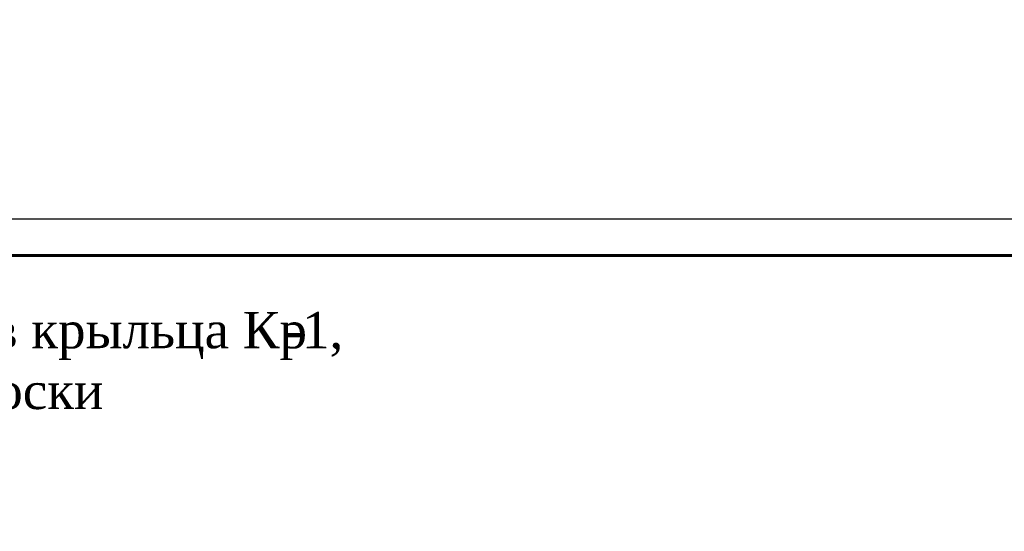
# Model space of a CAD drawing. Header units: millimetres. Extents: x 2063114 to 14983986, y -126020516 to 213791.
# Tile 79 of 256: x 2433880 to 2447385, y -1623381 to -1616364. Entities that reach past the tile are written whole.
import ezdxf

# ---------------------------------------------------------------- set-up
doc = ezdxf.new("R2010")
doc.units = ezdxf.units.MM
doc.layers.add('Надпись', color=7, linetype='Continuous', lineweight=15)
doc.styles.add('TIMES', font='times.ttf')
doc.styles.add('Times New Roman', font='times.ttf')

msp = doc.modelspace()

# ---------------------------------------------------------------- linework, layer by layer
at = {"color": 0, "ltscale": 25}
msp.add_lwpolyline([(2408076.01016, -1619096.5725), (2467476.01016, -1619096.5725), (2467476.01016, -1661096.5725), (2408076.01016, -1661096.5725)], close=True, dxfattribs=at)
at = {"color": 0, "lineweight": 60, "ltscale": 25}
msp.add_lwpolyline([(2410076.01016, -1619596.5725), (2466976.01016, -1619596.5725), (2466976.01016, -1660596.5725), (2410076.01016, -1660596.5725)], close=True, dxfattribs=at)

# ---------------------------------------------------------------- texts
at = {"color": 0, "insert": (2341639.85766, -1616395.96061), "char_height": 300, "width": 17944.4294896, "attachment_point": 1, "style": 'TIMES'}
msp.add_mtext('\\pi-900,l900,t900;1.^IДанный лист см. c л. 40 и чертежами раздела АР.\\P2.^IСварку  вести электродами типа Э-42A (ГОСТ 9467-75*), h шв=6мм по длине касания.\\P3.^IМеталлические конструкции и сварочные швы после изготовления огрунтовать грунтовкой ГФ-021 ГОСТ 25129-82. После монтажа окрасить эмалью ПФ-115 ГОСТ(6465-91) в 2 слоя. ', dxfattribs=at)
at = {"layer": 'Надпись', "lineweight": 30, "style": 'Times New Roman'}
for s, p in [('Схема росположение элементов крыльца Кр', (2423497.85939, -1620870.52591)), ('-1,', (2437500.38282, -1620870.52591)), ('отмоски', (2432358.89039, -1621703.85924))]:
    msp.add_text(s, height=500, dxfattribs=at).set_placement(p)

doc.saveas('drawing.dxf')
